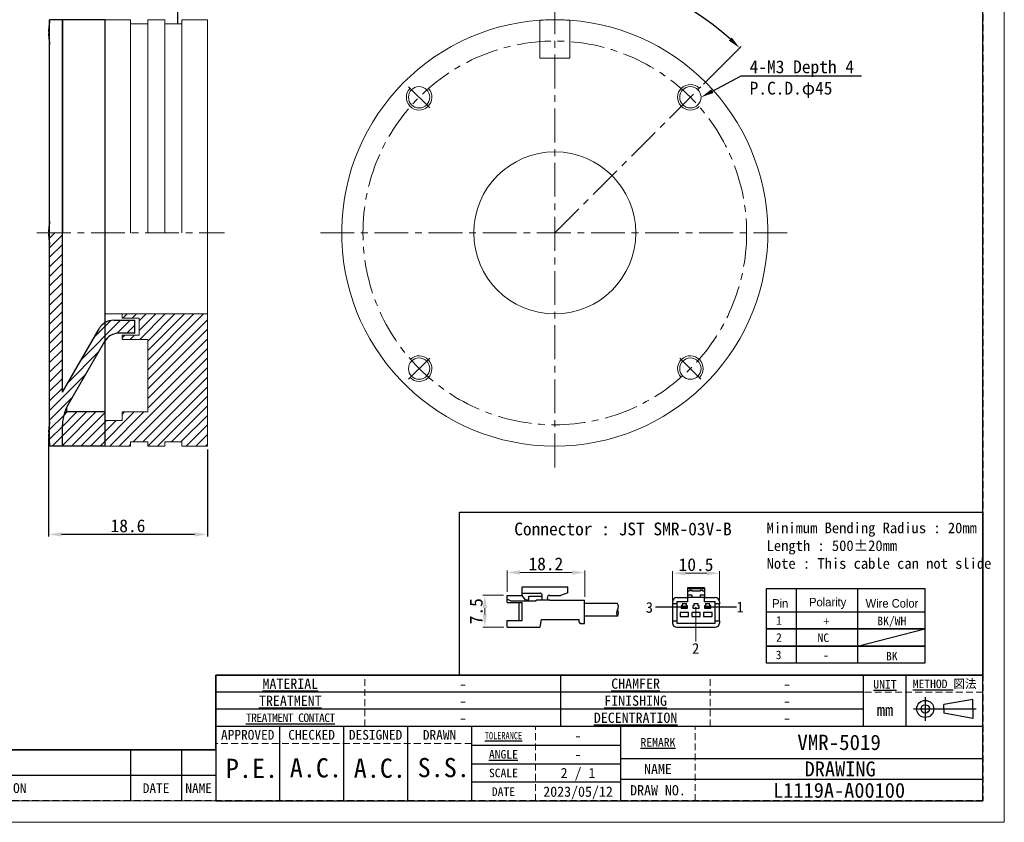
# Model space of a CAD drawing. Header units: millimetres. Extents: x -201 to 202, y 143 to 428.
# Tile 2 of 9: x -29 to 202, y 143 to 331. Entities that reach past the tile are written whole.
import ezdxf
from ezdxf import colors
from ezdxf.entities.mleader import LeaderData, LeaderLine
from ezdxf.enums import TextEntityAlignment as Align
from ezdxf.math import Vec2, Vec3

# ---------------------------------------------------------------- set-up
doc = ezdxf.new("R2010")
doc.units = ezdxf.units.MM
doc.header["$LTSCALE"] = 0.25
for name, pattern in [('CENTER', [50.8, 31.75, -6.35, 6.35, -6.35]), ('DASHED', [6, 3, -3]), ('HIDDEN', [9.525, 6.35, -3.175])]:
    doc.linetypes.add(name, pattern=pattern)
doc.layers.get('0').update_dxf_attribs({"lineweight": 30})
for name, color, linetype, lineweight in [('BASE', 7, 'Continuous', 20), ('CENTER', 1, 'CENTER', 9), ('DIMENSION', 6, 'Continuous', 9), ('TXT1', 5, 'Continuous', 15)]:
    doc.layers.add(name, color=color, linetype=linetype, lineweight=lineweight)
for name, color, linetype in [('CABLE 3P', 7, 'Continuous'), ('DIFFUSER', 4, 'Continuous'), ('FORM', 7, 'Continuous'), ('SIDE COVER', 7, 'Continuous')]:
    doc.layers.add(name, color=color, linetype=linetype)
doc.layers.add('EMPTY LINE', color=252, linetype='Continuous', lineweight=0, plot=False)
doc.styles.add('(TNK)aSS', font='txt', dxfattribs={"width": 0.75, "oblique": 15, "height": 3.5})
doc.styles.get("Standard").update_dxf_attribs({"font": 'arial.ttf'})
doc.styles.add('takachi1', font='msgothic.ttc', dxfattribs={"height": 2.5})
doc.styles.add('VS Standard', font='msgothic.ttc', dxfattribs={"height": 3})
doc.styles.add('VS Standard(小)', font='txt', dxfattribs={"height": 2.4})
doc.dimstyles.new('TMIZO', dxfattribs={"dimscale": 0, "dimtxt": 3.5, "dimasz": 3, "dimexe": 0.5, "dimexo": 0.8, "dimgap": 0.5, "dimtad": 3, "dimtoh": 1, "dimdec": 1, "dimrnd": 0.005, "dimdsep": 46, "dimtxsty": '(TNK)aSS', "dimcen": 0, "dimclrd": 5, "dimclre": 5, "dimclrt": 5, "dimaunit": 1, "dimadec": 0, "dimazin": 2, "dimtfac": 1, "dimtdec": 1, "dimtmove": 0, "dimatfit": 3, "dimfxl": 1, "dimtzin": 0, "dimlwd": -1, "dimlwe": -1, "dimarcsym": 0})
doc.dimstyles.new('VS Standard x2', dxfattribs={"dimtxt": 3, "dimasz": 3, "dimexe": 0.5, "dimexo": 0.8, "dimgap": 0.5, "dimtad": 3, "dimlfac": 0.5, "dimrnd": 0.0001, "dimzin": 9, "dimdsep": 46, "dimtxsty": 'VS Standard', "dimcen": 0, "dimaunit": 1, "dimadec": 0, "dimazin": 2, "dimtfac": 1, "dimtmove": 0, "dimatfit": 3, "dimfxl": 1, "dimtolj": 1, "dimtzin": 0, "dimarcsym": 0})
pattern_1 = [(45, (-213.109, 147.4749), (-1.122532, 1.122532), [])]

# ---------------------------------------------------------------- blocks, each defined once
blk = doc.blocks.new('表題欄金物用_ver2.0.0')
at = {"layer": 'FORM', "color": 0}
for p, q in [((-11, 40.5), (-191, 40.5)), ((-191, 40.5), (-191, 28.5)), ((-110, 28.49), (-110, 40.5)), ((-39, 28.49), (-39, 40.49)), ((-29, 28.49), (-29, 40.49)), ((-11, 28.5), (-11, 40.5)), ((-39, 36.5), (-191, 36.5)), ((-24.54, 35.38), (-24.54, 29.78)), ((-13.42, 34.8), (-20.21, 33.59)), ((-13.42, 32.58), (-13.42, 34.8)), ((-39, 32.5), (-191, 32.5)), ((-27.34, 32.58), (-12.62, 32.58)), ((-20.21, 32.58), (-20.21, 33.59)), ((-20.21, 32.58), (-20.21, 31.57)), ((-13.42, 32.58), (-13.42, 30.35)), ((-13.42, 30.35), (-20.21, 31.57)), ((-11, 28.5), (-191, 28.5)), ((-191, 28.5), (-191, 11)), ((-176, 28.5), (-176, 11)), ((-161, 28.5), (-161, 11)), ((-146, 28.5), (-146, 11)), ((-131, 28.5), (-131, 11)), ((-96, 11), (-96, 28.5)), ((-11, 11), (-11, 28.5)), ((-131, 24.12), (-96, 24.12)), ((-211, 23), (-272, 23)), ((-211, 23), (-211, 17)), ((-199, 23), (-211, 23)), ((-199, 23), (-199, 17)), ((-191, 23), (-199, 23)), ((-96, 21), (-11, 21)), ((-131, 19.75), (-96, 19.75)), ((-211, 17), (-272, 17)), ((-211, 17), (-211, 11)), ((-199, 17), (-211, 17)), ((-199, 17), (-199, 11)), ((-191, 17), (-199, 17)), ((-96, 15.38), (-131, 15.38)), ((-11, 16), (-96, 16)), ((-191, 11), (-11, 11))]:
    blk.add_line(p, q, dxfattribs=at)
at = {"layer": 'FORM', "color": 0, "linetype": 'HIDDEN', "lineweight": 9}
for p, q in [((-156, 28.49), (-156, 40.49)), ((-75, 28.49), (-75, 40.49)), ((-11, 36.5), (-39, 36.5)), ((-116, 11), (-116, 28.5)), ((-78.5, 11), (-78.5, 28.5)), ((-131, 24.5), (-191, 24.5))]:
    blk.add_line(p, q, dxfattribs=at)
at = {"layer": 'FORM', "color": 0, "lineweight": 15}
blk.add_line((-191, 11), (-286, 11), dxfattribs=at)
at = {"layer": 'FORM', "color": 0}
for radius in [2, 1]:
    blk.add_circle((-24.54, 32.58), radius, dxfattribs=at)
at = {"layer": 'FORM', "color": 0, "attachment_point": 5}
for s, insert, char_height, width, style in [('{\\LMATERIAL}', (-173.5, 38.5), 2.4, 36.5, 'VS Standard(小)'), ('{\\LCHAMFER}   ', (-92.5, 38.5), 2.4, 35, 'VS Standard(小)'), ('{\\LUNIT}', (-34, 38.35), 2, 20, 'VS Standard'), ('{\\LMETHOD} 図法', (-20, 38.35), 2, 20, 'VS Standard'), ('{\\LTREATMENT}', (-173.5, 34.5), 2.4, 36.5, 'VS Standard(小)'), ('{\\LFINISHING}', (-92.5, 34.5), 2.4, 35, 'VS Standard(小)'), ('mm', (-34, 32.35), 2.8, 20, 'VS Standard'), ('{\\T0.9;\\LTREATMENT CONTACT}', (-173.5, 30.5), 2, 36.5, 'VS Standard(小)'), ('{\\LDECENTRATION} ', (-92.5, 30.5), 2.4, 35, 'VS Standard(小)'), ('{\\fＭＳ ゴシック|b0|i0|c128|p49;APPROVED}', (-183.5, 26.5), 2.3, 15, 'VS Standard'), ('{\\fＭＳ ゴシック|b0|i0|c128|p49;CHECKED}', (-168.5, 26.5), 2.3, 15, 'VS Standard'), ('{\\fＭＳ ゴシック|b0|i0|c128|p49;DESIGNED}', (-153.5, 26.5), 2.3, 15, 'VS Standard'), ('{\\fＭＳ ゴシック|b0|i0|c128|p49;DRAWN}', (-138.5, 26.5), 2.3, 15, 'VS Standard'), ('{\\W0.7;\\LTOLERANCE\\l }', (-123.5, 26.31), 1.7, 20, 'VS Standard(小)'), ('{\\LANGLE}', (-123.5, 21.94), 2, 14.9784, 'VS Standard(小)'), ('SCALE', (-123.5, 17.56), 2, 15, 'VS Standard(小)'), ('{\\fＭＳ ゴシック|b0|i0|c128|p49;NAME}', (-87.25, 18.5), 2.4, 15, 'VS Standard(小)'), ('{\\fＭＳ ゴシック|b0|i0|c128|p49;DRAW NO.}', (-87.25, 13.5), 2.4, 15, 'VS Standard(小)'), ('REVISION', (-241.67, 14), 2.3, 46, 'VS Standard'), ('{\\fMS Gothic|b0|i0|c128|p49;DATE}', (-204.99, 14), 2.3, 12, 'VS Standard'), ('NAME', (-195, 14), 2.3, 8, 'VS Standard'), ('{\\fＭＳ ゴシック|b0|i0|c128|p49;DATE}', (-123.5, 13.19), 2, 15, 'VS Standard(小)')]:
    blk.add_mtext(s, dxfattribs=dict(at, insert=insert, char_height=char_height, width=width, style=style))
at = {"layer": 'FORM', "color": 0, "insert": (-87.25, 24.75), "char_height": 2, "width": 16, "attachment_point": 5, "line_spacing_factor": 0.8, "style": 'VS Standard'}
blk.add_mtext('\\pxsm0.9;{\\LREMARK}   ', dxfattribs=at)
at = {"layer": 'FORM', "color": 0}
for tag, height, style, p in [('材料', 2.8, 'VS Standard', (-133, 38.5)), ('一般面取', 2.8, 'VS Standard', (-57, 38.5)), ('処理', 2.8, 'VS Standard', (-133, 34.5)), ('仕上', 2.8, 'VS Standard', (-57, 34.5)), ('処理接点', 2.8, 'VS Standard', (-133, 30.5)), ('偏芯', 2.8, 'VS Standard', (-57, 30.5)), ('一般公差', 2.4, 'VS Standard(小)', (-106, 26.31)), ('適用（機種名）', 3.6, 'VS Standard', (-44.75, 24.75)), ('角度', 2.4, 'VS Standard(小)', (-106, 21.94)), ('SCALE', 2.4, 'VS Standard(小)', (-106, 17.56)), ('NAME', 3.5, 'VS Standard', (-44.75, 18.5)), ('DATE', 2.4, 'VS Standard(小)', (-106, 13.19)), ('DRAW_NO.', 3.5, 'VS Standard', (-44.75, 13.5))]:
    blk.add_attdef(tag, text='', height=height, dxfattribs=dict(at, style=style)).set_placement(p, align=Align.MIDDLE_CENTER)
at = {"layer": 'FORM', "color": 0, "style": 'VS Standard'}
for tag, p in [('APPROVED', (-182.5, 15.06)), ('CHECKED', (-167.5, 15.18)), ('DESIGNED', (-152.5, 15.09)), ('DRAWN', (-137.5, 15.23))]:
    blk.add_attdef(tag, text='', height=4.5, dxfattribs=at).set_placement(p, align=Align.BOTTOM_CENTER)
blk = doc.blocks.new('*D84')
at = {"layer": 'Defpoints', "color": 0}
for p in [(134.68, 201.16), (123.68, 193.99), (134.68, 193.99)]:
    blk.add_point(p, dxfattribs=at)
at = {"layer": 'DIMENSION', "color": 0}
for p, q in [((123.68, 194.79), (123.68, 201.66)), ((126.68, 201.16), (131.68, 201.16)), ((134.68, 194.79), (134.68, 201.66))]:
    blk.add_line(p, q, dxfattribs=at)
for points in [[(126.68, 201.66), (126.68, 200.66), (123.68, 201.16)], [(131.68, 200.66), (131.68, 201.66), (134.68, 201.16)]]:
    blk.add_solid(points, dxfattribs=at)
at = {"layer": 'DIMENSION', "color": 0, "insert": (129.18, 203.16), "char_height": 3, "attachment_point": 5, "style": 'VS Standard'}
blk.add_mtext('10.5', dxfattribs=at)
blk = doc.blocks.new('*D85')
at = {"layer": 'Defpoints', "color": 0}
for p in [(84.85, 196), (79.63, 188.51), (84.87, 188.51)]:
    blk.add_point(p, dxfattribs=at)
at = {"layer": 'DIMENSION', "color": 0}
for p, q in [((84.05, 196), (79.13, 196)), ((79.63, 193), (79.63, 191.51)), ((84.07, 188.51), (79.13, 188.51))]:
    blk.add_line(p, q, dxfattribs=at)
for points in [[(80.13, 193), (79.13, 193), (79.63, 196)], [(79.13, 191.51), (80.13, 191.51), (79.63, 188.51)]]:
    blk.add_solid(points, dxfattribs=at)
at = {"layer": 'DIMENSION', "color": 0, "insert": (77.63, 192.25), "char_height": 3, "attachment_point": 5, "rotation": 90, "style": 'VS Standard'}
blk.add_mtext('7.5', dxfattribs=at)
blk = doc.blocks.new('*D86')
at = {"layer": 'Defpoints', "color": 0}
for p in [(103.06, 201.34), (84.85, 195.98), (103.06, 194.86)]:
    blk.add_point(p, dxfattribs=at)
at = {"layer": 'DIMENSION', "color": 0}
for p, q in [((84.85, 196.78), (84.85, 201.84)), ((87.85, 201.34), (100.06, 201.34)), ((103.06, 195.66), (103.06, 201.84))]:
    blk.add_line(p, q, dxfattribs=at)
for points in [[(87.85, 201.84), (87.85, 200.84), (84.85, 201.34)], [(100.06, 200.84), (100.06, 201.84), (103.06, 201.34)]]:
    blk.add_solid(points, dxfattribs=at)
at = {"layer": 'DIMENSION', "color": 0, "insert": (93.95, 203.34), "char_height": 3, "attachment_point": 5, "style": 'VS Standard'}
blk.add_mtext('18.2', dxfattribs=at)
blk = doc.blocks.new('*D192')
at = {"layer": 'Defpoints', "color": 0}
for p in [(96.04, 335.98), (126.71, 334.1), (130.34, 315.27), (96.04, 280.98), (96.04, 225.98)]:
    blk.add_point(p, dxfattribs=at)
at = {"layer": 'DIMENSION', "color": 0, "lineweight": -2}
for p, q in [((96.04, 336.78), (96.04, 342.82)), ((130.9, 315.84), (139.77, 324.7))]:
    blk.add_line(p, q, dxfattribs=at)
blk.add_arc((96.04, 280.98), 61.34, 47.8026, 87.1974, dxfattribs=at)
at = {"layer": 'DIMENSION', "color": 0}
for points in [[(99.05, 342.74), (99.03, 341.74), (96.04, 342.32)], [(136.9, 326.06), (137.59, 326.78), (139.41, 324.35)]]:
    blk.add_solid(points, dxfattribs=at)
at = {"layer": 'DIMENSION', "color": 0, "insert": (120.3, 339.54), "char_height": 3, "attachment_point": 5, "rotation": 337.5, "style": 'VS Standard'}
blk.add_mtext('\\A1;45%%d', dxfattribs=at)
blk = doc.blocks.new('*U190')
at = {"layer": 'BASE'}
blk.add_arc((0, 0.44), 3, 135, 43.0898, dxfattribs=at)
blk = doc.blocks.new('*U189')
blk.add_blockref('*U190', (277.33, 164.88))
for p, rotation in [((340.53, 165.32), 270.000000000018), ((277.77, 101.68), 90.000000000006), ((340.97, 102.12), 180.000000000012)]:
    blk.add_blockref('*U190', p, dxfattribs=dict(rotation=rotation))
blk = doc.blocks.new('*D194')
at = {"layer": 'Defpoints', "color": 0}
for p in [(-22.7, 233.73), (14.54, 230.98), (-22.7, 210.27)]:
    blk.add_point(p, dxfattribs=at)
at = {"layer": 'DIMENSION', "color": 0, "lineweight": -2}
for p, q in [((-22.7, 232.93), (-22.7, 209.77)), ((14.54, 230.18), (14.54, 209.77)), ((11.54, 210.27), (-19.7, 210.27))]:
    blk.add_line(p, q, dxfattribs=at)
at = {"layer": 'DIMENSION', "color": 0}
for points in [[(-19.7, 210.77), (-19.7, 209.77), (-22.7, 210.27)], [(11.54, 209.77), (11.54, 210.77), (14.54, 210.27)]]:
    blk.add_solid(points, dxfattribs=at)
at = {"layer": 'DIMENSION', "color": 0, "insert": (-4.08, 212.27), "char_height": 3, "attachment_point": 5, "style": 'VS Standard'}
blk.add_mtext('\\A1;\\A1;18.6', dxfattribs=at)

msp = doc.modelspace()

# ---------------------------------------------------------------- hatches: boundary and pattern name
at = {"layer": 'BASE'}
h = msp.add_hatch(dxfattribs=at)
h.set_pattern_fill('ANSI31', color=256, scale=0.5, style=0)
h.set_pattern_definition(pattern_1)
h.paths.add_polyline_path([(-9.457, 230.979), (-3.457, 230.979), (-3.457, 231.979), (0.543, 231.979), (0.543, 230.979), (4.543, 230.979), (4.543, 231.979), (8.543, 231.979), (8.543, 230.979), (14.543, 230.979), (14.543, 261.979), (-5.457, 261.979), (-5.457, 260.979), (-1.457, 260.979), (-1.457, 256.979), (-5.457, 256.979), (-5.457, 255.979), (0.543, 255.979), (0.543, 238.979), (-5.457, 238.979), (-5.457, 236.979), (-9.457, 236.979)])
h.paths.add_polyline_path([(-9.457, 230.979), (-9.457, 238.979), (-18.457, 238.979), (-19.122, 238.314, 0.0591736), (-19.454, 235.979), (-19.457, 230.979)])
at = {"layer": 'DIFFUSER'}
h = msp.add_hatch(dxfattribs=at)
h.set_pattern_fill('ANSI31', color=256, scale=0.5, style=0)
h.set_pattern_definition(pattern_1)
h.paths.add_polyline_path([(-19.457, 243.622), (-19.457, 243.996), (-19.457, 280.979), (-22.457, 280.979), (-22.457, 230.979), (-19.457, 230.979), (-19.454, 235.979, -0.1257546), (-18.117, 240.747), (-9.612, 255.479, -0.018208), (-9.457, 255.726), (-9.457, 259.919, 0.1285997), (-10.88, 258.479)])
h.paths.add_polyline_path([(-9.457, 255.726, -0.2485287), (-6.148, 257.479), (-2.457, 257.479), (-2.457, 260.479), (-7.416, 260.479, 0.1347078), (-9.457, 259.919)])

# ---------------------------------------------------------------- linework, layer by layer
at = {"linetype": 'Continuous'}
for p, q in [((-9.457, 280.979), (-9.457, 330.979)), ((-22.703, 328.229), (-22.672, 328.229)), ((-22.674, 328.979), (-22.672, 328.979)), ((-22.672, 328.229), (-22.674, 327.979)), ((-22.672, 327.729), (-22.703, 327.729)), ((-22.674, 327.979), (-22.672, 327.729)), ((-22.672, 326.979), (-22.674, 326.979)), ((-22.674, 281.979), (-22.672, 281.979)), ((-22.703, 281.229), (-22.672, 281.229)), ((-22.672, 280.729), (-22.703, 280.729)), ((-22.672, 281.229), (-22.674, 280.979)), ((-22.674, 280.979), (-22.672, 280.729)), ((-22.672, 279.979), (-22.674, 279.979)), ((-22.703, 234.229), (-22.672, 234.229)), ((-22.672, 233.729), (-22.703, 233.729)), ((-22.674, 234.979), (-22.672, 234.979)), ((-22.672, 234.229), (-22.674, 233.979)), ((-22.674, 233.979), (-22.672, 233.729)), ((-22.672, 232.979), (-22.674, 232.979))]:
    msp.add_line(p, q, dxfattribs=at)
for centre, radius, start, end in [((-7.457, 327.979), 15.25, 169.6103, 176.24015), ((-7.457, 327.979), 15.248, 176.2397, 179.06056), ((-7.457, 327.979), 15.248, 180.93944, 183.7603), ((-7.457, 327.979), 15.25, 183.75985, 190.38886), ((-7.457, 280.979), 15.248, 176.2397, 179.06056), ((-7.457, 280.979), 15.25, 169.6103, 176.24015), ((-7.457, 280.979), 15.248, 180.93944, 183.7603), ((-7.457, 280.979), 15.25, 183.75985, 190.38886), ((-7.457, 233.979), 15.25, 169.6103, 176.24015), ((-7.457, 233.979), 15.248, 176.2397, 179.06056), ((-7.457, 233.979), 15.248, 180.93944, 183.7603), ((-7.457, 233.979), 15.25, 183.75985, 190.38886)]:
    msp.add_arc(centre, radius, start, end, dxfattribs=at)
at = {"layer": 'BASE', "linetype": 'Continuous'}
for p, q in [((-9.457, 330.979), (-3.457, 330.979)), ((-3.457, 280.979), (-3.457, 330.979)), ((4.543, 330.979), (0.543, 330.979)), ((0.543, 280.979), (0.543, 330.979)), ((4.543, 330.979), (4.543, 280.979)), ((14.543, 330.979), (8.543, 330.979)), ((8.543, 330.979), (8.543, 280.979)), ((14.543, 330.979), (14.543, 230.979)), ((14.543, 330.979), (14.543, 284.479)), ((92.543, 330.856), (92.543, 321.979)), ((99.543, 330.856), (99.543, 321.979)), ((-3.457, 329.979), (0.543, 329.979)), ((8.543, 329.979), (4.543, 329.979)), ((92.543, 321.979), (99.543, 321.979)), ((-3.457, 231.979), (0.543, 231.979)), ((8.543, 231.979), (4.543, 231.979)), ((-9.457, 230.979), (-3.457, 230.979)), ((4.543, 230.979), (0.543, 230.979)), ((14.543, 230.979), (8.543, 230.979))]:
    msp.add_line(p, q, dxfattribs=at)
at = {"layer": 'BASE'}
for p, q in [((14.543, 261.979), (-9.457, 261.979)), ((-5.457, 261.979), (-5.457, 260.979)), ((-5.457, 260.979), (-5.457, 261.979)), ((14.543, 261.979), (14.543, 230.979)), ((-5.457, 260.979), (-1.457, 260.979)), ((-1.457, 256.979), (-1.457, 260.979)), ((-5.457, 256.979), (-1.457, 256.979)), ((-5.457, 255.979), (-5.457, 256.979)), ((-5.457, 256.979), (-5.457, 255.979)), ((-5.457, 255.979), (0.543, 255.979)), ((0.543, 238.979), (0.543, 255.979)), ((0.543, 238.979), (0.543, 255.979)), ((-5.457, 238.979), (0.543, 238.979)), ((-5.457, 236.979), (-5.457, 238.979)), ((-9.457, 236.979), (-5.457, 236.979)), ((-3.457, 231.979), (0.543, 231.979)), ((-3.457, 230.979), (-3.457, 231.979)), ((0.543, 230.979), (0.543, 231.979)), ((8.543, 231.979), (4.543, 231.979)), ((4.543, 231.979), (4.543, 230.979)), ((8.543, 231.979), (8.543, 230.979)), ((-9.457, 230.979), (-3.457, 230.979)), ((4.543, 230.979), (0.543, 230.979)), ((14.543, 230.979), (8.543, 230.979))]:
    msp.add_line(p, q, dxfattribs=at)
for centre in [(64.223, 312.799), (127.863, 312.799), (64.223, 249.159), (127.863, 249.159)]:
    msp.add_circle(centre, 2.5, dxfattribs=at)
at = {"layer": 'BASE', "linetype": 'Continuous'}
msp.add_circle((96.043, 280.979), 19, dxfattribs=at)
for start, end in [(94.01399, 85.98601), (90, 94.01399), (85.98601, 90)]:
    msp.add_arc((96.043, 280.979), 50, start, end, dxfattribs=at)
at = {"layer": 'CABLE 3P'}
for p, q in [((7.543, 366.92), (7.543, 329.983)), ((88.374, 197.979), (99.074, 197.979)), ((88.374, 195.979), (88.374, 197.979)), ((88.374, 197.979), (99.074, 197.979)), ((88.374, 195.979), (88.374, 197.979)), ((88.374, 196.508), (92.607, 196.508)), ((88.374, 196.508), (92.607, 196.508)), ((99.074, 196.583), (97.346, 195.979)), ((99.074, 196.583), (97.346, 195.979)), ((99.074, 196.583), (99.074, 197.979)), ((131.184, 197.738), (127.184, 197.738)), ((127.184, 197.738), (127.184, 197.509)), ((131.184, 197.509), (127.184, 197.509)), ((127.184, 197.509), (127.184, 196.988)), ((127.684, 196.988), (127.184, 196.988)), ((127.184, 196.988), (127.184, 195.988)), ((127.584, 196.988), (127.584, 196.997)), ((127.784, 197.188), (127.684, 197.088)), ((127.684, 197.088), (127.684, 196.988)), ((128.184, 197.088), (127.684, 197.088)), ((127.784, 197.197), (127.784, 197.188)), ((127.784, 197.197), (128.084, 197.197)), ((127.784, 197.188), (128.084, 197.188)), ((128.084, 197.197), (128.084, 197.188)), ((128.084, 197.188), (128.184, 197.088)), ((128.184, 197.088), (128.184, 196.988)), ((130.184, 196.988), (128.184, 196.988)), ((128.284, 196.997), (128.284, 196.988)), ((130.084, 196.988), (130.084, 196.997)), ((130.284, 197.188), (130.184, 197.088)), ((130.184, 197.088), (130.184, 196.988)), ((130.684, 197.088), (130.184, 197.088)), ((130.284, 197.197), (130.284, 197.188)), ((130.284, 197.197), (130.584, 197.197)), ((130.284, 197.188), (130.584, 197.188)), ((130.584, 197.197), (130.584, 197.188)), ((130.584, 197.188), (130.684, 197.088)), ((130.684, 197.088), (130.684, 196.988)), ((131.184, 196.988), (130.684, 196.988)), ((130.784, 196.997), (130.784, 196.988)), ((131.184, 197.738), (131.184, 197.509)), ((131.184, 197.509), (131.184, 196.988)), ((131.184, 196.988), (131.184, 195.988)), ((84.851, 194.292), (84.851, 195.979)), ((84.851, 195.979), (88.374, 195.979)), ((84.851, 194.292), (84.851, 195.979)), ((84.851, 195.979), (88.374, 195.979)), ((85.69, 194.701), (84.851, 195.093)), ((85.69, 194.701), (84.851, 195.093)), ((84.851, 194.292), (88.374, 194.292)), ((84.851, 194.292), (88.374, 194.292)), ((85.69, 194.701), (91.711, 194.701)), ((85.69, 194.701), (91.711, 194.701)), ((87.722, 190.1), (87.722, 194.292)), ((87.722, 190.1), (87.722, 194.292)), ((89.208, 194.926), (88.374, 195.979)), ((89.208, 194.926), (88.374, 195.979)), ((88.374, 190.1), (88.374, 194.292)), ((88.374, 190.1), (88.374, 194.292)), ((89.208, 194.926), (89.972, 194.926)), ((89.208, 194.926), (89.972, 194.926)), ((89.972, 194.926), (89.972, 195.798)), ((89.972, 195.798), (93.097, 195.798)), ((89.972, 194.926), (89.972, 195.798)), ((89.972, 195.798), (93.097, 195.798)), ((94.848, 194.851), (91.711, 194.851)), ((91.711, 194.701), (91.711, 194.851)), ((94.848, 194.851), (91.711, 194.851)), ((91.711, 194.701), (91.711, 194.851)), ((93.097, 194.851), (93.097, 196.005)), ((93.097, 194.851), (93.097, 196.005)), ((94.848, 195.979), (97.346, 195.979)), ((94.848, 195.979), (97.346, 195.979)), ((94.848, 194.851), (103.051, 194.851)), ((94.848, 194.851), (103.051, 194.851)), ((103.051, 189.351), (103.051, 194.851)), ((103.051, 189.351), (103.051, 194.851)), ((110.765, 194.101), (103.051, 194.101)), ((123.684, 194.488), (123.684, 193.988)), ((124.684, 195.488), (127.184, 195.488)), ((124.684, 194.488), (124.684, 193.988)), ((127.184, 194.488), (124.684, 194.488)), ((128.184, 195.988), (127.184, 195.988)), ((127.184, 195.988), (127.184, 195.488)), ((127.184, 195.488), (127.184, 194.488)), ((128.184, 195.488), (127.184, 195.488)), ((128.184, 195.988), (128.184, 195.488)), ((130.184, 195.488), (128.184, 195.488)), ((131.184, 195.988), (130.184, 195.988)), ((130.184, 195.988), (130.184, 195.488)), ((131.184, 195.488), (130.184, 195.488)), ((131.184, 195.988), (131.184, 195.488)), ((131.184, 194.488), (131.184, 195.488)), ((131.184, 195.488), (133.684, 195.488)), ((133.684, 194.488), (131.184, 194.488)), ((133.684, 193.988), (133.684, 194.488)), ((134.684, 194.488), (134.684, 193.988)), ((126.314, 193.238), (119.676, 193.238)), ((124.684, 193.988), (123.684, 193.988)), ((123.684, 193.988), (123.684, 189.988)), ((124.684, 193.988), (124.684, 189.988)), ((127.434, 191.988), (125.434, 191.988)), ((125.434, 191.988), (125.434, 190.988)), ((125.934, 193.488), (125.684, 193.488)), ((125.684, 193.488), (125.684, 192.988)), ((125.684, 192.988), (127.184, 192.988)), ((125.809, 193.038), (125.809, 193.438)), ((125.809, 193.438), (126.284, 193.438)), ((126.284, 193.038), (125.809, 193.038)), ((126.934, 193.988), (125.934, 193.988)), ((125.934, 193.988), (125.934, 193.488)), ((126.284, 193.438), (126.184, 193.338)), ((126.384, 193.338), (126.184, 193.338)), ((126.184, 193.138), (126.184, 193.338)), ((126.184, 193.138), (126.384, 193.138)), ((126.184, 193.138), (126.284, 193.038)), ((126.284, 193.438), (126.434, 193.438)), ((126.434, 193.038), (126.284, 193.038)), ((126.434, 193.414), (126.384, 193.338)), ((126.384, 193.338), (126.384, 193.138)), ((126.384, 193.138), (126.434, 193.062)), ((126.434, 193.438), (126.434, 193.414)), ((126.434, 193.438), (126.584, 193.438)), ((126.484, 193.338), (126.434, 193.414)), ((126.434, 193.062), (126.484, 193.138)), ((126.434, 193.062), (126.434, 193.038)), ((126.584, 193.038), (126.434, 193.038)), ((126.484, 193.138), (126.484, 193.338)), ((126.684, 193.338), (126.484, 193.338)), ((126.484, 193.138), (126.684, 193.138)), ((126.684, 193.338), (126.584, 193.438)), ((126.584, 193.438), (127.059, 193.438)), ((126.584, 193.038), (126.684, 193.138)), ((127.059, 193.038), (126.584, 193.038)), ((126.684, 193.338), (126.684, 193.138)), ((126.934, 193.488), (126.934, 193.988)), ((127.184, 193.488), (126.934, 193.488)), ((127.059, 193.438), (127.059, 193.038)), ((127.184, 192.988), (127.184, 193.488)), ((127.434, 190.988), (127.434, 191.988)), ((130.184, 191.988), (128.184, 191.988)), ((128.184, 191.988), (128.184, 190.988)), ((128.434, 193.488), (128.434, 192.988)), ((128.684, 193.488), (128.434, 193.488)), ((128.434, 192.988), (129.934, 192.988)), ((128.684, 193.988), (128.684, 193.488)), ((129.684, 193.988), (128.684, 193.988)), ((129.684, 193.488), (129.684, 193.988)), ((129.934, 193.488), (129.684, 193.488)), ((129.934, 192.988), (129.934, 193.488)), ((130.184, 190.988), (130.184, 191.988)), ((130.934, 191.988), (130.934, 190.988)), ((132.934, 191.988), (130.934, 191.988)), ((131.434, 193.488), (131.184, 193.488)), ((131.184, 193.488), (131.184, 192.988)), ((131.184, 192.988), (132.684, 192.988)), ((131.309, 193.038), (131.309, 193.438)), ((131.309, 193.438), (131.784, 193.438)), ((131.784, 193.038), (131.309, 193.038)), ((132.434, 193.988), (131.434, 193.988)), ((131.434, 193.988), (131.434, 193.488)), ((131.784, 193.438), (131.684, 193.338)), ((131.884, 193.338), (131.684, 193.338)), ((131.684, 193.138), (131.684, 193.338)), ((131.684, 193.138), (131.884, 193.138)), ((131.684, 193.138), (131.784, 193.038)), ((131.784, 193.438), (131.934, 193.438)), ((131.934, 193.038), (131.784, 193.038)), ((131.934, 193.414), (131.884, 193.338)), ((131.884, 193.338), (131.884, 193.138)), ((131.884, 193.138), (131.934, 193.062)), ((131.934, 193.438), (131.934, 193.414)), ((131.934, 193.438), (132.084, 193.438)), ((131.984, 193.338), (131.934, 193.414)), ((131.934, 193.062), (131.984, 193.138)), ((131.934, 193.062), (131.934, 193.038)), ((132.084, 193.038), (131.934, 193.038)), ((131.984, 193.138), (131.984, 193.338)), ((132.184, 193.338), (131.984, 193.338)), ((131.984, 193.138), (132.184, 193.138)), ((138.688, 193.238), (132.05, 193.238)), ((132.184, 193.338), (132.084, 193.438)), ((132.084, 193.438), (132.559, 193.438)), ((132.084, 193.038), (132.184, 193.138)), ((132.559, 193.038), (132.084, 193.038)), ((132.184, 193.338), (132.184, 193.138)), ((132.434, 193.488), (132.434, 193.988)), ((132.684, 193.488), (132.434, 193.488)), ((132.559, 193.438), (132.559, 193.038)), ((132.684, 192.988), (132.684, 193.488)), ((132.934, 190.988), (132.934, 191.988)), ((134.684, 193.988), (133.684, 193.988)), ((133.684, 189.988), (133.684, 193.988)), ((134.684, 189.988), (134.684, 193.988)), ((84.851, 188.479), (84.851, 190.1)), ((84.851, 190.1), (88.374, 190.1)), ((84.851, 188.479), (84.851, 190.1)), ((84.851, 190.1), (88.374, 190.1)), ((92.851, 190.351), (92.551, 188.479)), ((92.851, 190.351), (101.796, 190.351)), ((92.851, 190.351), (101.796, 190.351)), ((101.796, 189.651), (101.796, 190.351)), ((101.796, 189.651), (101.796, 190.351)), ((110.765, 191.101), (103.051, 191.101)), ((123.684, 189.988), (124.684, 189.988)), ((123.684, 189.988), (123.684, 189.488)), ((124.684, 189.988), (124.684, 189.488)), ((124.684, 189.488), (133.684, 189.488)), ((125.434, 190.988), (127.434, 190.988)), ((128.184, 190.988), (130.184, 190.988)), ((130.934, 190.988), (132.934, 190.988)), ((133.684, 189.988), (134.684, 189.988)), ((133.684, 189.488), (133.684, 189.988)), ((134.684, 189.988), (134.684, 189.488)), ((84.851, 188.479), (92.551, 188.479)), ((84.851, 188.479), (92.551, 188.479)), ((102.096, 189.351), (103.051, 189.351)), ((102.096, 189.351), (103.051, 189.351)), ((124.684, 188.488), (133.684, 188.488))]:
    msp.add_line(p, q, dxfattribs=at)
for centre, radius, start, end in [((92.594, 196.005), 0.504, 0, 91.53523), ((92.594, 196.005), 0.504, 0, 91.53523), ((127.784, 196.997), 0.2, 90, 180), ((127.589, 197.093), 0.0958, 267.40257, 357.14292), ((128.084, 196.997), 0.2, 0, 90), ((128.28, 197.093), 0.0958, 182.85716, 272.59748), ((130.284, 196.997), 0.2, 90, 180), ((130.089, 197.093), 0.0958, 267.40265, 357.14284), ((130.584, 196.997), 0.2, 0, 90), ((130.78, 197.093), 0.0958, 182.85727, 272.59723), ((94.848, 195.415), 0.564, 90, 270), ((94.848, 195.415), 0.564, 90, 270), ((109.565, 193.351), 1.415, 327.99462, 32.00538), ((124.684, 194.488), 1, 90, 180), ((133.684, 194.488), 1, 0, 90), ((111.965, 191.851), 1.415, 147.99462, 212.00538), ((109.565, 191.851), 1.415, 327.99462, 32.00538), ((102.096, 189.651), 0.3, 180, 270), ((102.096, 189.651), 0.3, 180, 270), ((124.684, 189.488), 1, 180, 270), ((133.684, 189.488), 1, 270, 0)]:
    msp.add_arc(centre, radius, start, end, dxfattribs=at)
at = {"layer": 'CENTER'}
for p, q in [((96.043, 225.979), (96.043, 335.979)), ((66.698, 310.324), (61.748, 315.274)), ((96.043, 280.979), (130.338, 315.274)), ((-25.457, 280.979), (18.543, 280.979)), ((41.043, 280.979), (151.043, 280.979)), ((66.698, 251.634), (61.748, 246.684)), ((125.388, 251.634), (130.338, 246.684))]:
    msp.add_line(p, q, dxfattribs=at)
msp.add_circle((96.043, 280.979), 45, dxfattribs=at)
at = {"layer": 'DIFFUSER'}
for p, q in [((-19.457, 330.979), (-22.457, 330.979)), ((-22.457, 230.979), (-22.457, 330.979)), ((-19.457, 243.622), (-19.457, 330.979)), ((-7.416, 260.479), (-2.457, 260.479)), ((-2.457, 257.479), (-2.457, 260.479)), ((-19.457, 243.622), (-10.88, 258.479)), ((-2.457, 257.479), (-6.148, 257.479)), ((-9.612, 255.479), (-18.117, 240.747)), ((-19.457, 230.979), (-19.454, 235.979)), ((-19.457, 230.979), (-22.457, 230.979))]:
    msp.add_line(p, q, dxfattribs=at)
at = {"layer": 'DIFFUSER', "linetype": 'Continuous'}
msp.add_line((-19.457, 243.996), (-19.457, 280.979), dxfattribs=at)
at = {"layer": 'DIFFUSER'}
for centre, radius, start, end in [((-7.416, 256.479), 4, 90, 150), ((-6.148, 253.479), 4, 90, 150), ((-9.457, 235.747), 10, 150, 178.67033)]:
    msp.add_arc(centre, radius, start, end, dxfattribs=at)
at = {"layer": 'DIFFUSER', "linetype": 'DASHED'}
msp.add_arc((-9.457, 243.996), 10, 180, 180.01375, dxfattribs=at)
at = {"layer": 'DIMENSION'}
msp.add_line((129.157, 193.271), (129.157, 185.155), dxfattribs=at)
at = {"layer": 'EMPTY LINE'}
for p, q in [((201.5, 142.75), (201.5, 427.75)), ((-201.5, 142.75), (201.5, 142.75))]:
    msp.add_line(p, q, dxfattribs=at)
at = {"layer": 'FORM'}
for p, q in [((145.744, 197.614), (182.836, 197.614)), ((145.744, 192.088), (145.744, 197.614)), ((152.681, 197.614), (152.681, 180.088)), ((167.033, 197.614), (167.033, 180.088)), ((182.836, 197.614), (182.836, 180.088)), ((167.033, 184.088), (182.836, 188.088))]:
    msp.add_line(p, q, dxfattribs=at)
at = {"layer": 'FORM', "linetype": 'HIDDEN'}
msp.add_lwpolyline([(-196.5, 422.75), (196.5, 422.75), (196.5, 147.75), (-196.5, 147.75)], close=True, dxfattribs=at)
at = {"layer": 'FORM'}
for points in [[(-196.5, 422.75), (-196.5, 147.75), (-78.5, 147.75), (-78.5, 159.75), (16.5, 159.75), (16.5, 177.25), (196.5, 177.25), (196.5, 422.75), (-196.5, 422.75)], [(73.692, 215.458), (196.5, 215.458), (196.5, 177.25), (73.692, 177.25)]]:
    msp.add_lwpolyline(points, close=True, dxfattribs=at)
for points in [[(182.836, 188.088), (145.744, 188.088), (145.744, 192.088), (182.836, 192.088)], [(182.836, 184.088), (145.744, 184.088), (145.744, 188.088), (182.836, 188.088)], [(182.836, 180.088), (145.744, 180.088), (145.744, 184.088), (182.836, 184.088)]]:
    msp.add_lwpolyline(points, dxfattribs=at)
at = {"layer": 'SIDE COVER', "linetype": 'Continuous'}
for p, q in [((-9.457, 330.979), (-19.457, 330.979)), ((-19.457, 316.334), (-19.457, 330.979)), ((-19.457, 330.979), (-19.457, 280.979)), ((-9.457, 316.334), (-9.457, 330.979)), ((-19.457, 243.996), (-19.457, 316.334)), ((-9.457, 230.979), (-9.457, 316.334)), ((-9.457, 230.979), (-9.457, 280.979)), ((-19.457, 243.622), (-19.457, 243.996)), ((-19.457, 243.622), (-19.457, 243.996)), ((-9.457, 230.979), (-19.457, 230.979))]:
    msp.add_line(p, q, dxfattribs=at)
at = {"layer": 'SIDE COVER'}
for p, q in [((-9.457, 230.979), (-9.457, 280.979)), ((-19.122, 238.314), (-18.457, 238.979)), ((-18.457, 238.979), (-18.457, 240.106)), ((-9.457, 238.979), (-18.457, 238.979))]:
    msp.add_line(p, q, dxfattribs=at)

# ---------------------------------------------------------------- block references
msp.add_blockref('*U189', (-213.109, 147.475))
at = {"layer": 'FORM'}
ref = msp.add_blockref('表題欄金物用_ver2.0.0', (207.5, 136.75), dxfattribs=at)
ref.add_attrib('材料', '-', dxfattribs={"layer": 'EMPTY LINE', "color": 0, "height": 2.8, "style": 'VS Standard'}).set_placement((74.5, 175.25), align=Align.MIDDLE_CENTER)
ref.add_attrib('処理', '-', dxfattribs={"color": 0, "height": 2.8, "style": 'VS Standard'}).set_placement((74.5, 171.25), align=Align.MIDDLE_CENTER)
ref.add_attrib('処理接点', '-', dxfattribs={"color": 0, "height": 2.8, "style": 'VS Standard'}).set_placement((74.5, 167.25), align=Align.MIDDLE_CENTER)
ref.add_attrib('一般面取', '-', dxfattribs={"color": 0, "height": 2.8, "style": 'VS Standard'}).set_placement((150.5, 175.247), align=Align.MIDDLE_CENTER)
ref.add_attrib('仕上', '-', dxfattribs={"color": 0, "height": 2.8, "style": 'VS Standard'}).set_placement((150.5, 171.247), align=Align.MIDDLE_CENTER)
ref.add_attrib('偏芯', '-', dxfattribs={"color": 0, "height": 2.8, "style": 'VS Standard'}).set_placement((150.5, 167.247), align=Align.MIDDLE_CENTER)
ref.add_attrib('一般公差', '-', dxfattribs={"color": 0, "height": 2.4, "style": 'VS Standard(小)'}).set_placement((101.5, 163.062), align=Align.MIDDLE_CENTER)
ref.add_attrib('角度', '-', dxfattribs={"color": 0, "height": 2.4, "style": 'VS Standard(小)'}).set_placement((101.5, 158.688), align=Align.MIDDLE_CENTER)
ref.add_attrib('SCALE', '2 / 1', dxfattribs={"color": 0, "height": 2.4, "style": 'VS Standard(小)'}).set_placement((101.5, 154.312), align=Align.MIDDLE_CENTER)
ref.add_attrib('DATE', '2023/05/12', dxfattribs={"color": 0, "height": 2.4, "style": 'VS Standard(小)'}).set_placement((101.5, 149.938), align=Align.MIDDLE_CENTER)
ref.add_attrib('適用（機種名）', 'VMR-5019', dxfattribs={"color": 0, "height": 3.6, "style": 'VS Standard'}).set_placement((162.75, 161.5), align=Align.MIDDLE_CENTER)
ref.add_attrib('NAME', 'DRAWING ', dxfattribs={"color": 0, "height": 3.5, "style": 'VS Standard'}).set_placement((164.177, 155.267), align=Align.MIDDLE_CENTER)
ref.add_attrib('DRAW_NO.', 'L1119A-A00100', dxfattribs={"color": 0, "height": 3.5, "style": 'VS Standard'}).set_placement((162.75, 150.25), align=Align.MIDDLE_CENTER)
ref.add_attrib('DESIGNED', 'A.C.', dxfattribs={"color": 0, "height": 4.5, "style": 'VS Standard'}).set_placement((55, 151.841), align=Align.BOTTOM_CENTER)
ref.add_attrib('DRAWN', 'S.S.', dxfattribs={"color": 0, "height": 4.5, "style": 'VS Standard'}).set_placement((70, 151.985), align=Align.BOTTOM_CENTER)
ref.add_attrib('CHECKED', 'A.C.', dxfattribs={"color": 0, "height": 4.5, "style": 'VS Standard'}).set_placement((40, 151.927), align=Align.BOTTOM_CENTER)
ref.add_attrib('APPROVED', 'P.E.', dxfattribs={"color": 0, "height": 4.5, "style": 'VS Standard'}).set_placement((25, 151.812), align=Align.BOTTOM_CENTER)

# ---------------------------------------------------------------- texts
at = {"layer": 'DIMENSION', "style": 'takachi1'}
for s, p in [('3', (117.382, 191.897)), ('1', (138.688, 192)), ('2', (128.251, 182.277))]:
    msp.add_text(s, height=2.5, dxfattribs=at).set_placement(p)
at = {"layer": 'TXT1', "style": 'takachi1'}
msp.add_text('NC', height=2, dxfattribs=at).set_placement((157.68, 185.029))
at = {"layer": 'TXT1', "attachment_point": 1, "style": 'VS Standard'}
for s, insert, char_height, width in [('Connector : JST SMR-03V-B', (86.53, 213.046), 3, 49.4293), ('Minimum Bending Radius : 20mm\\PLength : 500%%p20mm\\PNote : This cable can not slide', (145.744, 213.046), 2.5, 61.65687)]:
    msp.add_mtext(s, dxfattribs=dict(at, insert=insert, char_height=char_height, width=width))
at = {"layer": 'TXT1', "char_height": 2, "attachment_point": 5}
for s, insert, width in [('\\fMS PGothic|b0|i0|c128|p50;Pin', (148.924, 194.088), 8), ('\\fMS PGothic|b0|i0|c128|p50;Polarity', (160.066, 194.088), 28), ('\\fMS PGothic|b0|i0|c128|p50;Wire Color', (175.145, 194.088), 32), ('\\fＭＳ ゴシック|b0|i0;1', (148.627, 190.088), 8), ('\\fMS Gothic|b0|i0|c128|p49;+', (159.747, 189.891), 28), ('\\fMS Gothic|b0|i0|c128|p49;BK/WH', (175.102, 189.72), 32), ('\\fＭＳ ゴシック|b0|i0;2', (148.627, 186.088), 8), ('\\fＭＳ ゴシック|b0|i0;3\\P', (148.556, 182.003), 8), ('\\fMS Gothic|b0|i0|c128|p49;BK', (175.102, 181.72), 32), ('\\fMS Gothic|b0|i0|c128|p49;-', (159.658, 181.943), 28)]:
    msp.add_mtext(s, dxfattribs=dict(at, insert=insert, width=width))

# ---------------------------------------------------------------- dimensions: what is measured, and where the dimension line sits
at = {"layer": 'DIMENSION'}
dim = msp.add_angular_dim_2l(base=(126.711, 334.098), line1=((96.043, 225.979), (96.043, 335.979)), line2=((96.043, 280.979), (130.338, 315.274)), dimstyle='VS Standard x2', dxfattribs=at)
dim.commit()
dim.dimension.update_dxf_attribs({"geometry": '*D192', "text_midpoint": (120.301, 339.544)})
dim = msp.add_linear_dim(base=(-22.703, 210.267), p1=(14.543, 230.979), p2=(-22.703, 233.729), text='\\A1;18.6', dimstyle='VS Standard x2', dxfattribs=at)
dim.commit()
dim.dimension.update_dxf_attribs({"geometry": '*D194', "text_midpoint": (-4.08, 210.267), "dimtype": 160})
dim = msp.add_linear_dim(base=(103.055, 201.337), p1=(84.853, 195.981), p2=(103.055, 194.856), dimstyle='TMIZO', override={"dimscale": 1, "dimtoh": 0, "dimtxsty": 'VS Standard', "dimclrd": 0, "dimclre": 0, "dimclrt": 0}, dxfattribs=at)
dim.commit()
dim.dimension.update_dxf_attribs({"geometry": '*D86', "text_midpoint": (93.954, 203.337)})
dim = msp.add_linear_dim(base=(134.684, 201.162), p1=(123.678, 193.99), p2=(134.684, 193.991), text='10.5', dimstyle='TMIZO', override={"dimscale": 1, "dimtoh": 0, "dimtxsty": 'VS Standard', "dimclrd": 0, "dimclre": 0, "dimclrt": 0}, dxfattribs=at)
dim.commit()
dim.dimension.update_dxf_attribs({"geometry": '*D84', "text_midpoint": (129.181, 203.162)})
dim = msp.add_linear_dim(base=(79.629, 188.508), p1=(84.848, 196.001), p2=(84.872, 188.508), angle=90, dimstyle='TMIZO', override={"dimscale": 1, "dimtoh": 0, "dimtxsty": 'VS Standard', "dimclrd": 0, "dimclre": 0, "dimclrt": 0}, dxfattribs=at)
dim.commit()
dim.dimension.update_dxf_attribs({"geometry": '*D85', "text_midpoint": (77.629, 192.255)})

# ---------------------------------------------------------------- leaders
ml = msp.add_multileader_mtext('Standard', dxfattribs=at)
ml.set_content('4-M3 Depth 4 \\PP.C.D.φ45', color=256, style='VS Standard')
ml.set_leader_properties()
ml.build(insert=Vec2(0, 0))
ml.multileader.update_dxf_attribs({"text_left_attachment_type": 6, "text_right_attachment_type": 6, "dogleg_length": 1, "arrow_head_size": 3})
ctx = ml.context
ctx.base_point, ctx.char_height, ctx.arrow_head_size, ctx.landing_gap_size, ctx.plane_origin = Vec3(140.753, 317.83), 3, 3, 1, Vec3(-84.801, 124.299)
ctx.left_attachment, ctx.right_attachment = 6, 6
notes = []
notes.append((ctx, [(0, (1, 1, 0), (139.753, 317.83), (1, 0), 1, [(0, [(130.363, 312.799)], 0, [])])]))
ctx.mtext.insert = Vec3(141.753, 321.43)
for ctx, leaders in notes:
    for number, flags, end, landing, length, lines in leaders:
        leader = LeaderData()
        leader.index, (leader.has_last_leader_line, leader.has_dogleg_vector, leader.attachment_direction) = number, flags
        leader.last_leader_point, leader.dogleg_vector, leader.dogleg_length = Vec3(end), Vec3(landing), length
        for number, points, colour, breaks in lines:
            line = LeaderLine()
            line.index, line.vertices, line.color, line.breaks = number, Vec3.list(points), colors.encode_raw_color(colour), breaks
            leader.lines.append(line)
        ctx.leaders.append(leader)

doc.saveas('drawing.dxf')
